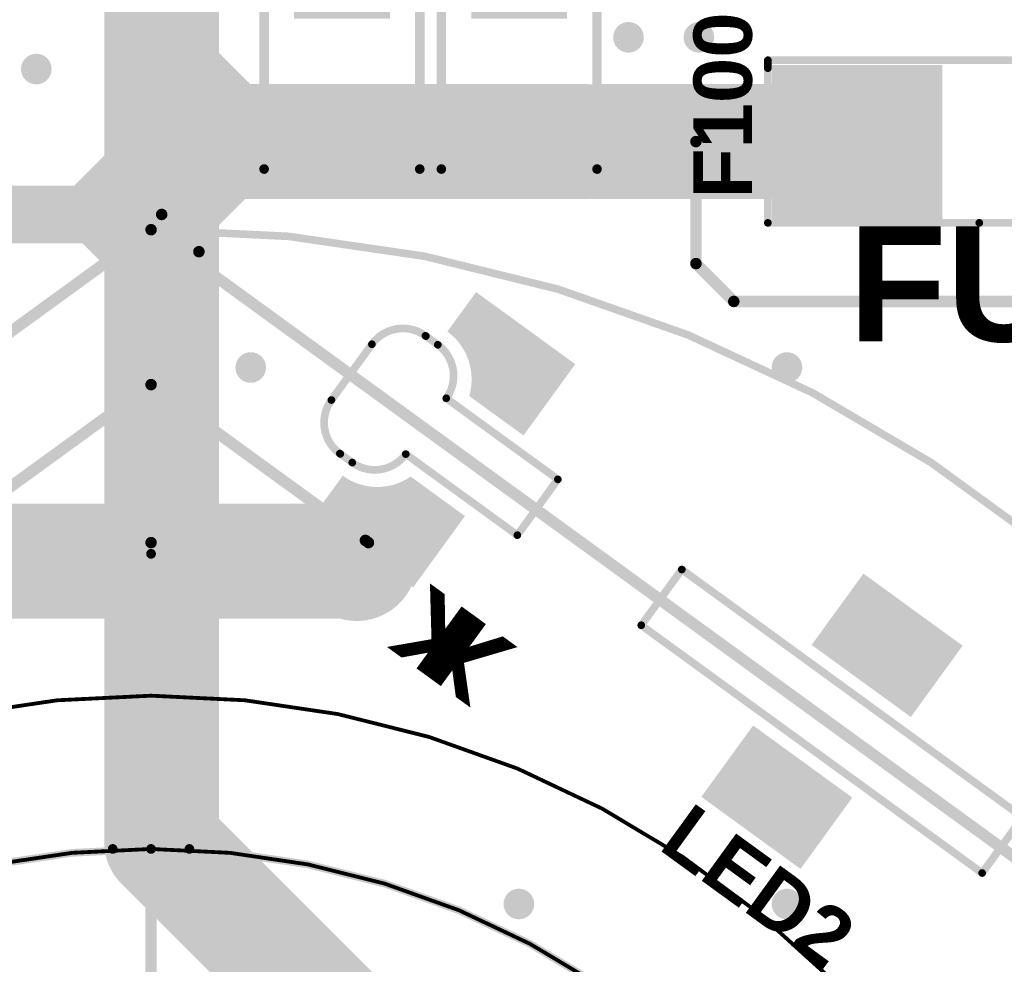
# Model space of a CAD drawing. Header units: inches. Extents: x -60 to 68, y -60 to 60.
# Tile 44 of 78: x -3 to 22, y 18 to 43. Entities that reach past the tile are written whole.
import ezdxf

# ---------------------------------------------------------------- set-up
doc = ezdxf.new("R2010")
doc.units = ezdxf.units.IN
for name, color, linetype in [('Bottom Copper', 5, 'Continuous'), ('Bottom Mask', 6, 'Continuous'), ('Bottom Overlay', 54, 'Continuous'), ('GUIDELINES', 56, 'Continuous'), ('Keep-Out Layer', 6, 'Continuous'), ('Mechanical 2', 216, 'Continuous'), ('Multi-Layer', 9, 'Continuous'), ('Pad Holes', 156, 'Continuous'), ('PENTA', 56, 'Continuous'), ('Top Copper', 1, 'Continuous'), ('Top Mask', 216, 'Continuous'), ('Top Overlay', 2, 'Continuous'), ('Top Paste', 8, 'Continuous'), ('Via Holes', 16, 'Continuous')]:
    doc.layers.add(name, color=color, linetype=linetype)
doc.styles.add('Arial_Bold', font='txt', dxfattribs={"height": 0.2})

# ---------------------------------------------------------------- blocks, each defined once
blk = doc.blocks.new('LED_PR_113_S_____6')
at = {"layer": 'Bottom Copper'}
h = blk.add_hatch(color=5, dxfattribs=at)
edge = h.paths.add_edge_path()
edge.add_arc((25.0000008, 0), 1.4732, 0, 360)
at = {"layer": 'Bottom Mask'}
h = blk.add_hatch(color=6, dxfattribs=at)
edge = h.paths.add_edge_path()
edge.add_arc((25.0000008, 0), 1.5748, 0, 360)
at = {"layer": 'Multi-Layer'}
h = blk.add_hatch(color=9, dxfattribs=at)
edge = h.paths.add_edge_path()
edge.add_arc((25.0000008, 0), 1.4732, 0, 360)
at = {"layer": 'Pad Holes'}
h = blk.add_hatch(color=7, dxfattribs=at)
edge = h.paths.add_edge_path()
edge.add_arc((25.0000008, 0), 0.5999987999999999, 0, 360)
at = {"layer": 'Top Copper'}
h = blk.add_hatch(color=1, dxfattribs=at)
edge = h.paths.add_edge_path()
edge.add_arc((25.0000008, 0), 1.4732, 0, 360)
for points in [[(10.89998328, -2.59997194), (14.09998196, -2.59997194), (14.09998196, -0.29997654), (10.89998328, -0.29997654)], [(10.89998328, -7.49997738), (14.09998196, -7.49997738), (14.09998196, -5.19998198), (10.89998328, -5.19998198)]]:
    blk.add_hatch(color=1, dxfattribs=at).paths.add_polyline_path(points)
h = blk.add_hatch(color=1, dxfattribs=at)
edge = h.paths.add_edge_path()
edge.add_line((23.39999026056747, -2.599994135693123), (25.15147229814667, -2.599996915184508))
edge.add_arc((26.60000517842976, -3.11213334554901), 1.536402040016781, 90.0001141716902, 160.5286837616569, ccw=False)
edge.add_line((26.60000211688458, -1.57573130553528), (26.59999870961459, -0.2999992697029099))
edge.add_line((26.59999870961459, -0.2999992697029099), (23.39999346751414, -0.2999963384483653))
edge.add_line((23.39999346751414, -0.2999963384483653), (23.39999026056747, -2.599994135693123))
h = blk.add_hatch(color=1, dxfattribs=at)
edge = h.paths.add_edge_path()
edge.add_line((23.39999106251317, -5.200004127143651), (25.15147011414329, -5.200002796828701))
edge.add_arc((26.59998953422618, -4.687878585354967), 1.536385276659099, 199.4710539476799, 270.000465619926)
edge.add_line((26.60000201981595, -6.224263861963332), (26.59999982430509, -7.49999682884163))
edge.add_line((26.59999982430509, -7.49999682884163), (23.39999345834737, -7.500000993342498))
edge.add_line((23.39999345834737, -7.500000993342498), (23.39999106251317, -5.200004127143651))
at = {"layer": 'Top Mask'}
h = blk.add_hatch(color=216, dxfattribs=at)
edge = h.paths.add_edge_path()
edge.add_arc((25.0000008, 0), 1.5748, 0, 360)
for points in [[(10.89998328, -2.59997194), (14.09998196, -2.59997194), (14.09998196, -0.29997654), (10.89998328, -0.29997654)], [(10.89998328, -7.49997738), (14.09998196, -7.49997738), (14.09998196, -5.19998198), (10.89998328, -5.19998198)]]:
    blk.add_hatch(color=216, dxfattribs=at).paths.add_polyline_path(points)
h = blk.add_hatch(color=216, dxfattribs=at)
edge = h.paths.add_edge_path()
edge.add_line((23.39999026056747, -2.599994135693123), (25.15147229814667, -2.599996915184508))
edge.add_arc((26.60000517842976, -3.11213334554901), 1.536402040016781, 90.0001141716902, 160.5286837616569, ccw=False)
edge.add_line((26.60000211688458, -1.57573130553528), (26.59999870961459, -0.2999992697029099))
edge.add_line((26.59999870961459, -0.2999992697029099), (23.39999346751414, -0.2999963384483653))
edge.add_line((23.39999346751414, -0.2999963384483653), (23.39999026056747, -2.599994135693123))
h = blk.add_hatch(color=216, dxfattribs=at)
edge = h.paths.add_edge_path()
edge.add_line((23.39999106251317, -5.200004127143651), (25.15147011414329, -5.200002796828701))
edge.add_arc((26.59998953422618, -4.687878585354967), 1.536385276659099, 199.4710539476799, 270.000465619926)
edge.add_line((26.60000201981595, -6.224263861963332), (26.59999982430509, -7.49999682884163))
edge.add_line((26.59999982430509, -7.49999682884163), (23.39999345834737, -7.500000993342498))
edge.add_line((23.39999345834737, -7.500000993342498), (23.39999106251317, -5.200004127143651))
at = {"layer": 'Keep-Out Layer'}
for points in [[(25.5999996, -2.99999654, 0.1999996, 0.1999996, -0.4142135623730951), (26.5999976, -1.99999854, 0.1999996, 0.1999996, 0)], [(26.60000014, -1.99999854, 0.1999996, 0.1999996, 0), (26.5999976, -1.99999854, 0.1999996, 0.1999996, 0)], [(26.98579312, -1.99999854, 0.1999996, 0.1999996, 0), (26.60000014, -1.99999854, 0.1999996, 0.1999996, 0)], [(27.00000188, -1.99999854, 0.1999996, 0.1999996, -0.4142135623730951), (27.99999988, -2.99999654, 0.1999996, 0.1999996, 0)], [(17.99999956, -2.99999654, 0.1999996, 0.1999996, 0), (7.00000124, -2.99999654, 0.1999996, 0.1999996, 0)], [(7.00000124, -2.99999654, 0.1999996, 0.1999996, 0), (7.00000378, -4.79999802, 0.1999996, 0.1999996, 0)], [(17.99999956, -2.99999654, 0.1999996, 0.1999996, 0), (18.0000021, -4.79999802, 0.1999996, 0.1999996, 0)], [(22.00000172, -2.99999908, 0.1999996, 0.1999996, 0), (21.99999918, -4.800000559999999, 0.1999996, 0.1999996, 0)], [(25.59999706, -2.99999908, 0.1999996, 0.1999996, 0), (22.00000172, -2.99999908, 0.1999996, 0.1999996, 0)], [(25.5999996, -2.99999908, 0.1999996, 0.1999996, 0), (25.59999706, -2.99999908, 0.1999996, 0.1999996, 0)], [(27.99999988, -2.99999654, 0.1999996, 0.1999996, 0), (28.00000242, -4.79999548, 0.1999996, 0.1999996, 0)], [(18.0000021, -4.79999802, 0.1999996, 0.1999996, 0), (7.00000378, -4.79999802, 0.1999996, 0.1999996, 0)], [(25.59999706, -4.79999548, 0.1999996, 0.1999996, 0), (21.99999918, -4.79999548, 0.1999996, 0.1999996, 0)], [(25.59999706, -4.79999548, 0.1999996, 0.1999996, 0), (25.5999996, -4.79999802, 0.1999996, 0.1999996, 0)], [(26.5999976, -5.79999856, 0.1999996, 0.1999996, -0.4142135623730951), (25.5999996, -4.800000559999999, 0.1999996, 0.1999996, 0)], [(27.99999988, -4.79999548, 0.1999996, 0.1999996, -0.4142135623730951), (26.9999968, -5.79999856, 0.1999996, 0.1999996, 0)], [(26.5999976, -5.79999602, 0.1999996, 0.1999996, 0), (26.5999976, -5.79999856, 0.1999996, 0.1999996, 0)], [(26.98578296, -5.79999856, 0.1999996, 0.1999996, 0), (26.5999976, -5.79999856, 0.1999996, 0.1999996, 0)], [(26.99999426, -5.79999856, 0.1999996, 0.1999996, 0), (26.98578296, -5.79999856, 0.1999996, 0.1999996, 0)]]:
    blk.add_lwpolyline(points, format="xyseb", dxfattribs=at)
for points in [[(26.5499977, -1.99999854, 0.0999998, 0.0999998, 1), (26.6499975, -1.99999854, 0.0999998, 0.0999998, 1)], [(26.5499977, -1.99999854, 0.0999998, 0.0999998, 1), (26.6499975, -1.99999854, 0.0999998, 0.0999998, 1)], [(26.55000024, -1.99999854, 0.0999998, 0.0999998, 1), (26.65000004, -1.99999854, 0.0999998, 0.0999998, 1)], [(26.55000024, -1.99999854, 0.0999998, 0.0999998, 1), (26.65000004, -1.99999854, 0.0999998, 0.0999998, 1)], [(26.93579322, -1.99999854, 0.0999998, 0.0999998, 1), (27.03579302, -1.99999854, 0.0999998, 0.0999998, 1)], [(26.95000198, -1.99999854, 0.0999998, 0.0999998, 1), (27.05000178, -1.99999854, 0.0999998, 0.0999998, 1)], [(6.950001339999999, -2.99999654, 0.0999998, 0.0999998, 1), (7.05000114, -2.99999654, 0.0999998, 0.0999998, 1)], [(6.950001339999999, -2.99999654, 0.0999998, 0.0999998, 1), (7.05000114, -2.99999654, 0.0999998, 0.0999998, 1)], [(17.94999966, -2.99999654, 0.0999998, 0.0999998, 1), (18.04999946, -2.99999654, 0.0999998, 0.0999998, 1)], [(17.94999966, -2.99999654, 0.0999998, 0.0999998, 1), (18.04999946, -2.99999654, 0.0999998, 0.0999998, 1)], [(21.95000182, -2.99999908, 0.0999998, 0.0999998, 1), (22.05000162, -2.99999908, 0.0999998, 0.0999998, 1)], [(21.95000182, -2.99999908, 0.0999998, 0.0999998, 1), (22.05000162, -2.99999908, 0.0999998, 0.0999998, 1)], [(25.54999716, -2.99999908, 0.0999998, 0.0999998, 1), (25.64999696, -2.99999908, 0.0999998, 0.0999998, 1)], [(25.54999716, -2.99999908, 0.0999998, 0.0999998, 1), (25.64999696, -2.99999908, 0.0999998, 0.0999998, 1)], [(25.5499997, -2.99999654, 0.0999998, 0.0999998, 1), (25.6499995, -2.99999654, 0.0999998, 0.0999998, 1)], [(25.5499997, -2.99999908, 0.0999998, 0.0999998, 1), (25.6499995, -2.99999908, 0.0999998, 0.0999998, 1)], [(27.94999998, -2.99999654, 0.0999998, 0.0999998, 1), (28.04999978, -2.99999654, 0.0999998, 0.0999998, 1)], [(27.94999998, -2.99999654, 0.0999998, 0.0999998, 1), (28.04999978, -2.99999654, 0.0999998, 0.0999998, 1)], [(17.9500022, -4.79999802, 0.0999998, 0.0999998, 1), (18.050002, -4.79999802, 0.0999998, 0.0999998, 1)], [(17.9500022, -4.79999802, 0.0999998, 0.0999998, 1), (18.050002, -4.79999802, 0.0999998, 0.0999998, 1)], [(21.94999928, -4.79999548, 0.0999998, 0.0999998, 1), (22.04999908, -4.79999548, 0.0999998, 0.0999998, 1)], [(21.94999928, -4.800000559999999, 0.0999998, 0.0999998, 1), (22.04999908, -4.800000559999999, 0.0999998, 0.0999998, 1)], [(25.54999716, -4.79999548, 0.0999998, 0.0999998, 1), (25.64999696, -4.79999548, 0.0999998, 0.0999998, 1)], [(25.54999716, -4.79999548, 0.0999998, 0.0999998, 1), (25.64999696, -4.79999548, 0.0999998, 0.0999998, 1)], [(25.5499997, -4.79999802, 0.0999998, 0.0999998, 1), (25.6499995, -4.79999802, 0.0999998, 0.0999998, 1)], [(25.5499997, -4.800000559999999, 0.0999998, 0.0999998, 1), (25.6499995, -4.800000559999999, 0.0999998, 0.0999998, 1)], [(27.94999998, -4.79999548, 0.0999998, 0.0999998, 1), (28.04999978, -4.79999548, 0.0999998, 0.0999998, 1)], [(27.95000252, -4.79999548, 0.0999998, 0.0999998, 1), (28.05000232, -4.79999548, 0.0999998, 0.0999998, 1)], [(26.5499977, -5.79999602, 0.0999998, 0.0999998, 1), (26.6499975, -5.79999602, 0.0999998, 0.0999998, 1)], [(26.5499977, -5.79999856, 0.0999998, 0.0999998, 1), (26.6499975, -5.79999856, 0.0999998, 0.0999998, 1)], [(26.5499977, -5.79999856, 0.0999998, 0.0999998, 1), (26.6499975, -5.79999856, 0.0999998, 0.0999998, 1)], [(26.5499977, -5.79999856, 0.0999998, 0.0999998, 1), (26.6499975, -5.79999856, 0.0999998, 0.0999998, 1)], [(26.93578306, -5.79999856, 0.0999998, 0.0999998, 1), (27.03578286, -5.79999856, 0.0999998, 0.0999998, 1)], [(26.93578306, -5.79999856, 0.0999998, 0.0999998, 1), (27.03578286, -5.79999856, 0.0999998, 0.0999998, 1)], [(26.94999436, -5.79999856, 0.0999998, 0.0999998, 1), (27.04999416, -5.79999856, 0.0999998, 0.0999998, 1)], [(26.9499969, -5.79999856, 0.0999998, 0.0999998, 1), (27.0499967, -5.79999856, 0.0999998, 0.0999998, 1)]]:
    blk.add_lwpolyline(points, format="xyseb", close=True, dxfattribs=at)
at = {"layer": 'Bottom Overlay', "style": 'Arial_Bold', "text_generation_flag": 2}
blk.add_text('K', height=2.00000108, dxfattribs=at).set_placement((22.27122038, -0.64067436))
at = {"layer": 'Top Overlay', "style": 'Arial_Bold'}
blk.add_text('K', height=2.00000108, dxfattribs=at).set_placement((21.11393288, -0.64067182))
blk = doc.blocks.new('SMB_39')
at = {"layer": 'Top Copper'}
for points in [[(-3.11150254, 1.15000024), (-1.33350254, 1.15000024), (-1.33350254, -1.15000024), (-3.11150254, -1.15000024)], [(1.33349746, 1.15000024), (3.11149746, 1.15000024), (3.11149746, -1.15000024), (1.33349746, -1.15000024)]]:
    blk.add_hatch(color=1, dxfattribs=at).paths.add_polyline_path(points)
at = {"layer": 'Top Mask'}
for points in [[(-3.21310254, 1.25160024), (-1.23190254, 1.25160024), (-1.23190254, -1.25160024), (-3.21310254, -1.25160024)], [(1.23189746, 1.25160024), (3.21309746, 1.25160024), (3.21309746, -1.25160024), (1.23189746, -1.25160024)]]:
    blk.add_hatch(color=216, dxfattribs=at).paths.add_polyline_path(points)
at = {"layer": 'Top Overlay'}
blk.add_hatch(color=2, dxfattribs=at).paths.add_polyline_path([(1.42237714, -2.05758034), (2.74317714, -2.05758034), (2.74317714, 2.00641966), (1.42237714, 2.00641966)])
at = {"layer": 'Top Paste'}
for points in [[(-3.11150254, 1.15000024), (-1.33350254, 1.15000024), (-1.33350254, -1.15000024), (-3.11150254, -1.15000024)], [(1.33349746, 1.15000024), (3.11149746, 1.15000024), (3.11149746, -1.15000024), (1.33349746, -1.15000024)]]:
    blk.add_hatch(color=8, dxfattribs=at).paths.add_polyline_path(points)
at = {"layer": 'Top Overlay'}
for points in [[(-2.81940508, 2.03199746, 0.24998934, 0.24998934, 0), (2.69239746, 2.032, 0.24998934, 0.24998934, 0)], [(-2.81940508, -2.03199746, 0.2499868, 0.2499868, 0), (-2.81940508, 2.03199746, 0.2499868, 0.2499868, 0)], [(2.69239746, -2.032, 0.24998934, 0.24998934, 0), (2.69239746, 2.032, 0.24998934, 0.24998934, 0)], [(2.69239746, -2.032, 0.24998934, 0.24998934, 0), (-2.81940508, -2.03199746, 0.24998934, 0.24998934, 0)]]:
    blk.add_lwpolyline(points, format="xyseb", dxfattribs=at)
for points in [[(-2.88190178, 2.03199746, 0.1249934, 0.1249934, 1), (-2.75690838, 2.03199746, 0.1249934, 0.1249934, 1)], [(-2.88190178, 2.03199746, 0.1249934, 0.1249934, 1), (-2.75690838, 2.03199746, 0.1249934, 0.1249934, 1)], [(2.62990076, 2.032, 0.1249934, 0.1249934, 1), (2.75489416, 2.032, 0.1249934, 0.1249934, 1)], [(2.62990076, 2.032, 0.1249934, 0.1249934, 1), (2.75489416, 2.032, 0.1249934, 0.1249934, 1)], [(-2.88190178, -2.03199746, 0.1249934, 0.1249934, 1), (-2.75690838, -2.03199746, 0.1249934, 0.1249934, 1)], [(-2.88190178, -2.03199746, 0.1249934, 0.1249934, 1), (-2.75690838, -2.03199746, 0.1249934, 0.1249934, 1)], [(2.62990076, -2.032, 0.1249934, 0.1249934, 1), (2.75489416, -2.032, 0.1249934, 0.1249934, 1)], [(2.62990076, -2.032, 0.1249934, 0.1249934, 1), (2.75489416, -2.032, 0.1249934, 0.1249934, 1)]]:
    blk.add_lwpolyline(points, format="xyseb", close=True, dxfattribs=at)
blk = doc.blocks.new('0154003_DR_40')
at = {"layer": 'Top Copper'}
for points in [[(-1.06840147, -1.91499998), (-5.30840061, -1.91499998), (-5.30840061, 1.895000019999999), (-1.06840147, 1.89500002)], [(1.06840147, 1.91499998), (5.30840061, 1.91499998), (5.30840061, -1.89500002), (1.06840147, -1.89500002)]]:
    blk.add_hatch(color=1, dxfattribs=at).paths.add_polyline_path(points)
at = {"layer": 'Top Mask'}
for points in [[(-0.9668014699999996, -2.01659998), (-5.410000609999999, -2.01659998), (-5.410000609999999, 1.99660002), (-0.9668014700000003, 1.99660002)], [(0.9668014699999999, 2.01659998), (5.410000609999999, 2.01659998), (5.410000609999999, -1.99660002), (0.9668014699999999, -1.99660002)]]:
    blk.add_hatch(color=216, dxfattribs=at).paths.add_polyline_path(points)
at = {"layer": 'Top Paste'}
for points in [[(-1.06840147, -1.91499998), (-5.30840061, -1.91499998), (-5.30840061, 1.895000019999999), (-1.06840147, 1.89500002)], [(1.06840147, 1.91499998), (5.30840061, 1.91499998), (5.30840061, -1.89500002), (1.06840147, -1.89500002)]]:
    blk.add_hatch(color=8, dxfattribs=at).paths.add_polyline_path(points)
at = {"layer": 'Top Overlay'}
for points in [[(-5.09340104, 2.12199982, 0.1999996, 0.1999996, 0), (-5.51999912, 2.12199982, 0.1999996, 0.1999996, 0)], [(-5.51999912, 2.12199982, 0.1999996, 0.1999996, 0), (-5.51999912, -2.12199982, 0.1999996, 0.1999996, 0)], [(-1.28340104, 2.12199982, 0.1999996, 0.1999996, 0), (-5.09340104, 2.12199982, 0.1999996, 0.1999996, 0)], [(0, 2.12199982, 0.1999996, 0.1999996, 0), (-1.28340104, 2.12199982, 0.1999996, 0.1999996, 0)], [(5.51999912, 2.12199982, 0.1999996, 0.1999996, 0), (0, 2.12199982, 0.1999996, 0.1999996, 0)], [(5.51999912, 2.12199982, 0.1999996, 0.1999996, 0), (5.51999912, -1.91499998, 0.1999996, 0.1999996, 0)], [(5.51999912, -2.12199982, 0.1999996, 0.1999996, 0), (-5.51999912, -2.12199982, 0.1999996, 0.1999996, 0)], [(5.51999912, -1.91499998, 0.1999996, 0.1999996, 0), (5.51999912, -2.12199982, 0.1999996, 0.1999996, 0)]]:
    blk.add_lwpolyline(points, format="xyseb", dxfattribs=at)
for points in [[(-5.569999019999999, 2.12199982, 0.0999998, 0.0999998, 1), (-5.46999922, 2.12199982, 0.0999998, 0.0999998, 1)], [(-5.569999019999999, 2.12199982, 0.0999998, 0.0999998, 1), (-5.46999922, 2.12199982, 0.0999998, 0.0999998, 1)], [(-5.14340094, 2.12199982, 0.0999998, 0.0999998, 1), (-5.043401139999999, 2.12199982, 0.0999998, 0.0999998, 1)], [(-5.14340094, 2.12199982, 0.0999998, 0.0999998, 1), (-5.043401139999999, 2.12199982, 0.0999998, 0.0999998, 1)], [(-1.33340094, 2.12199982, 0.0999998, 0.0999998, 1), (-1.23340114, 2.12199982, 0.0999998, 0.0999998, 1)], [(-1.33340094, 2.12199982, 0.0999998, 0.0999998, 1), (-1.23340114, 2.12199982, 0.0999998, 0.0999998, 1)], [(-0.0499999, 2.12199982, 0.0999998, 0.0999998, 1), (0.0499999, 2.12199982, 0.0999998, 0.0999998, 1)], [(-0.0499999, 2.12199982, 0.0999998, 0.0999998, 1), (0.0499999, 2.12199982, 0.0999998, 0.0999998, 1)], [(5.46999922, 2.12199982, 0.0999998, 0.0999998, 1), (5.569999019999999, 2.12199982, 0.0999998, 0.0999998, 1)], [(5.46999922, 2.12199982, 0.0999998, 0.0999998, 1), (5.569999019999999, 2.12199982, 0.0999998, 0.0999998, 1)], [(-5.569999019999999, -2.12199982, 0.0999998, 0.0999998, 1), (-5.46999922, -2.12199982, 0.0999998, 0.0999998, 1)], [(-5.569999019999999, -2.12199982, 0.0999998, 0.0999998, 1), (-5.46999922, -2.12199982, 0.0999998, 0.0999998, 1)], [(5.46999922, -1.91499998, 0.0999998, 0.0999998, 1), (5.569999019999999, -1.91499998, 0.0999998, 0.0999998, 1)], [(5.46999922, -1.91499998, 0.0999998, 0.0999998, 1), (5.569999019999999, -1.91499998, 0.0999998, 0.0999998, 1)], [(5.46999922, -2.12199982, 0.0999998, 0.0999998, 1), (5.569999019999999, -2.12199982, 0.0999998, 0.0999998, 1)], [(5.46999922, -2.12199982, 0.0999998, 0.0999998, 1), (5.569999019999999, -2.12199982, 0.0999998, 0.0999998, 1)]]:
    blk.add_lwpolyline(points, format="xyseb", close=True, dxfattribs=at)
blk = doc.blocks.new('SMB_68')
at = {"layer": 'Top Copper'}
for points in [[(-3.11150254, 1.15000024), (-1.33350254, 1.15000024), (-1.33350254, -1.15000024), (-3.11150254, -1.15000024)], [(1.33349746, 1.15000024), (3.11149746, 1.15000024), (3.11149746, -1.15000024), (1.33349746, -1.15000024)]]:
    blk.add_hatch(color=1, dxfattribs=at).paths.add_polyline_path(points)
at = {"layer": 'Top Mask'}
for points in [[(-3.21310254, 1.25160024), (-1.23190254, 1.25160024), (-1.23190254, -1.25160024), (-3.21310254, -1.25160024)], [(1.23189746, 1.25160024), (3.21309746, 1.25160024), (3.21309746, -1.25160024), (1.23189746, -1.25160024)]]:
    blk.add_hatch(color=216, dxfattribs=at).paths.add_polyline_path(points)
at = {"layer": 'Top Overlay'}
blk.add_hatch(color=2, dxfattribs=at).paths.add_polyline_path([(1.42242794, -2.05721966), (2.74322794, -2.05721966), (2.74322794, 2.00678034), (1.42242794, 2.00678034)])
at = {"layer": 'Top Paste'}
for points in [[(-3.11150254, 1.15000024), (-1.33350254, 1.15000024), (-1.33350254, -1.15000024), (-3.11150254, -1.15000024)], [(1.33349746, 1.15000024), (3.11149746, 1.15000024), (3.11149746, -1.15000024), (1.33349746, -1.15000024)]]:
    blk.add_hatch(color=8, dxfattribs=at).paths.add_polyline_path(points)
at = {"layer": 'Top Overlay'}
for points in [[(-2.81940508, 2.03199746, 0.24998934, 0.24998934, 0), (2.69239746, 2.032, 0.24998934, 0.24998934, 0)], [(-2.81940508, -2.03199746, 0.2499868, 0.2499868, 0), (-2.81940508, 2.03199746, 0.2499868, 0.2499868, 0)], [(2.69239746, -2.032, 0.24998934, 0.24998934, 0), (2.69239746, 2.032, 0.24998934, 0.24998934, 0)], [(2.69239746, -2.032, 0.24998934, 0.24998934, 0), (-2.81940508, -2.03199746, 0.24998934, 0.24998934, 0)]]:
    blk.add_lwpolyline(points, format="xyseb", dxfattribs=at)
for points in [[(-2.88190178, 2.03199746, 0.1249934, 0.1249934, 1), (-2.75690838, 2.03199746, 0.1249934, 0.1249934, 1)], [(-2.88190178, 2.03199746, 0.1249934, 0.1249934, 1), (-2.75690838, 2.03199746, 0.1249934, 0.1249934, 1)], [(2.62990076, 2.032, 0.1249934, 0.1249934, 1), (2.75489416, 2.032, 0.1249934, 0.1249934, 1)], [(2.62990076, 2.032, 0.1249934, 0.1249934, 1), (2.75489416, 2.032, 0.1249934, 0.1249934, 1)], [(-2.88190178, -2.03199746, 0.1249934, 0.1249934, 1), (-2.75690838, -2.03199746, 0.1249934, 0.1249934, 1)], [(-2.88190178, -2.03199746, 0.1249934, 0.1249934, 1), (-2.75690838, -2.03199746, 0.1249934, 0.1249934, 1)], [(2.62990076, -2.032, 0.1249934, 0.1249934, 1), (2.75489416, -2.032, 0.1249934, 0.1249934, 1)], [(2.62990076, -2.032, 0.1249934, 0.1249934, 1), (2.75489416, -2.032, 0.1249934, 0.1249934, 1)]]:
    blk.add_lwpolyline(points, format="xyseb", close=True, dxfattribs=at)

msp = doc.modelspace()

# ---------------------------------------------------------------- hatches: boundary and pattern name
at = {"layer": 'Bottom Copper'}
h = msp.add_hatch(color=5, dxfattribs=at)
edge = h.paths.add_edge_path()
edge.add_arc((12.46436166, 42.18050745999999), 0.3999992, 0, 360)
h = msp.add_hatch(color=5, dxfattribs=at)
edge = h.paths.add_edge_path()
edge.add_arc((14.30283906, 42.18050745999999), 0.3999992, 0, 360)
h = msp.add_hatch(color=5, dxfattribs=at)
edge = h.paths.add_edge_path()
edge.add_arc((-2.99580046, 41.3519239), 0.3999992, 0, 360)
h = msp.add_hatch(color=5, dxfattribs=at)
edge = h.paths.add_edge_path()
edge.add_arc((2.60201664, 33.5640172), 0.3999992, 0, 360)
h = msp.add_hatch(color=5, dxfattribs=at)
edge = h.paths.add_edge_path()
edge.add_arc((16.60201912, 33.5640172), 0.3999992, 0, 360)
h = msp.add_hatch(color=5, dxfattribs=at)
edge = h.paths.add_edge_path()
edge.add_arc((9.602017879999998, 19.56401472), 0.3999992, 0, 360)
h = msp.add_hatch(color=5, dxfattribs=at)
edge = h.paths.add_edge_path()
edge.add_arc((16.60201912, 19.56401472), 0.3999992, 0, 360)
at = {"layer": 'Top Copper'}
h = msp.add_hatch(color=1, dxfattribs=at)
edge = h.paths.add_edge_path()
edge.add_arc((12.46436166, 42.18050745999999), 0.3999992, 0, 360)
h = msp.add_hatch(color=1, dxfattribs=at)
edge = h.paths.add_edge_path()
edge.add_arc((14.30283906, 42.18050745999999), 0.3999992, 0, 360)
h = msp.add_hatch(color=1, dxfattribs=at)
edge = h.paths.add_edge_path()
edge.add_arc((-2.99580046, 41.3519239), 0.3999992, 0, 360)
msp.add_hatch(color=1, dxfattribs=at).paths.add_polyline_path([(2.66089892, 40.88990044), (2.66089892, 38.16169914), (0.57840118, 36.0792014), (-1.06567478, 36.0792014), (-2.65136376, 37.66489038), (-1.18595394, 39.13030019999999), (-0.5515991, 39.13030019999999), (0.5299989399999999, 40.21189824), (0.5299989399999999, 41.82629937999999), (1.72449998, 41.82629937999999)])
h = msp.add_hatch(color=1, dxfattribs=at)
edge = h.paths.add_edge_path()
edge.add_arc((2.60201664, 33.5640172), 0.3999992, 0, 360)
h = msp.add_hatch(color=1, dxfattribs=at)
edge = h.paths.add_edge_path()
edge.add_arc((16.60201912, 33.5640172), 0.3999992, 0, 360)
h = msp.add_hatch(color=1, dxfattribs=at)
edge = h.paths.add_edge_path()
edge.add_arc((9.602017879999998, 19.56401472), 0.3999992, 0, 360)
h = msp.add_hatch(color=1, dxfattribs=at)
edge = h.paths.add_edge_path()
edge.add_arc((16.60201912, 19.56401472), 0.3999992, 0, 360)
at = {"layer": 'Via Holes'}
h = msp.add_hatch(color=7, dxfattribs=at)
edge = h.paths.add_edge_path()
edge.add_arc((12.46436166, 42.18050745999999), 0.1999996, 0, 360)
h = msp.add_hatch(color=7, dxfattribs=at)
edge = h.paths.add_edge_path()
edge.add_arc((14.30283906, 42.18050745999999), 0.1999996, 0, 360)
h = msp.add_hatch(color=7, dxfattribs=at)
edge = h.paths.add_edge_path()
edge.add_arc((-2.99580046, 41.3519239), 0.1999996, 0, 360)
h = msp.add_hatch(color=7, dxfattribs=at)
edge = h.paths.add_edge_path()
edge.add_arc((2.60201664, 33.5640172), 0.1999996, 0, 360)
h = msp.add_hatch(color=7, dxfattribs=at)
edge = h.paths.add_edge_path()
edge.add_arc((16.60201912, 33.5640172), 0.1999996, 0, 360)
h = msp.add_hatch(color=7, dxfattribs=at)
edge = h.paths.add_edge_path()
edge.add_arc((9.602017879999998, 19.56401472), 0.1999996, 0, 360)
h = msp.add_hatch(color=7, dxfattribs=at)
edge = h.paths.add_edge_path()
edge.add_arc((16.60201912, 19.56401472), 0.1999996, 0, 360)

# ---------------------------------------------------------------- linework, layer by layer
at = {"layer": 'Bottom Copper'}
for points in [[(-5.26899886, 28.50799988, 2.99999908, 2.99999908, 0), (5.354942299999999, 28.50799988, 2.99999908, 2.99999908, 0)], [(5.354942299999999, 28.50799988, 2.99999908, 2.99999908, 0), (5.37157422, 28.5246318, 2.99999908, 2.99999908, 0)]]:
    msp.add_lwpolyline(points, format="xyseb", dxfattribs=at)
for points in [[(4.6049438, 28.50799988, 1.49999954, 1.49999954, 1), (6.1049408, 28.50799988, 1.49999954, 1.49999954, 1)], [(4.6049438, 28.50799988, 1.49999954, 1.49999954, 1), (6.1049408, 28.50799988, 1.49999954, 1.49999954, 1)], [(4.62157572, 28.5246318, 1.49999954, 1.49999954, 1), (6.12157272, 28.5246318, 1.49999954, 1.49999954, 1)]]:
    msp.add_lwpolyline(points, format="xyseb", close=True, dxfattribs=at)
at = {"layer": 'GUIDELINES'}
for points in [[(0, 5.08e-06, 0.254, 0.254, 0), (0, 28.70200508, 0.254, 0.254, 0)], [(-1.00000054, 21.00000626, 0.254, 0.254, 0), (0, 21.00000626, 0.254, 0.254, 0)], [(0, 21.00000626, 0.254, 0.254, 0), (1.00000054, 21.00000626, 0.254, 0.254, 0)]]:
    msp.add_lwpolyline(points, format="xyseb", dxfattribs=at)
for points in [[(-0.0635, 28.70200508, 0.127, 0.127, 1), (0.0635, 28.70200508, 0.127, 0.127, 1)], [(25.0000008, 5.08e-06, 0.0999998, 0.0999998, 1), (-25.0000008, 5.08e-06, 0.0999998, 0.0999998, 1)], [(-1.06350054, 21.00000626, 0.127, 0.127, 1), (-0.93650054, 21.00000626, 0.127, 0.127, 1)], [(-0.0635, 21.00000626, 0.127, 0.127, 1), (0.0635, 21.00000626, 0.127, 0.127, 1)], [(-0.0635, 21.00000626, 0.127, 0.127, 1), (0.0635, 21.00000626, 0.127, 0.127, 1)], [(0.93650054, 21.00000626, 0.127, 0.127, 1), (1.06350054, 21.00000626, 0.127, 0.127, 1)], [(21.00000118, 5.08e-06, 0.0999998, 0.0999998, 1), (-21.00000118, 5.08e-06, 0.0999998, 0.0999998, 1)]]:
    msp.add_lwpolyline(points, format="xyseb", close=True, dxfattribs=at)
at = {"layer": 'Mechanical 2'}
msp.add_lwpolyline([(21.00000118, 5.08e-06, 0.1999996, 0.1999996, 1), (-21.00000118, 5.08e-06, 0.1999996, 0.1999996, 1)], format="xyseb", close=True, dxfattribs=at)
at = {"layer": 'PENTA'}
for points in [[(0, 5.08e-06, 0.1999996, 0.1999996, 0), (0, 59.99999684, 0.1999996, 0.1999996, 0)], [(-35.34112058, 11.48302758, 0.2999994, 0.2999994, 0), (0, 37.15985202, 0.2999994, 0.2999994, 0)], [(-2.54e-06, 2.54e-06, 0.2999994, 0.2999994, 0), (0, 37.15985202, 0.2999994, 0.2999994, 0)], [(0, 37.15985202, 0.2999994, 0.2999994, 0), (35.34111296, 11.48303012, 0.2999994, 0.2999994, 0)], [(-35.34112058, 11.48302758, 0.1999996, 0.1999996, -0.3249197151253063), (0, 37.15985202, 0.1999996, 0.1999996, 0)], [(0, 37.15985202, 0.1999996, 0.1999996, -0.3249196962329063), (35.34111549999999, 11.48303012, 0.1999996, 0.1999996, 0)], [(-5.67457082, 28.99463086, 0.2999994, 0.2999994, 0), (-0.000127, 33.11735565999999, 0.2999994, 0.2999994, 0)], [(0.00011938, 33.11735565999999, 0.2999994, 0.2999994, 0), (5.596554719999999, 29.05130842, 0.2999994, 0.2999994, 0)], [(-5.67457082, 28.99463086, 0.2999994, 0.2999994, 0), (0, 28.99463086, 0.2999994, 0.2999994, 0)], [(0, 28.99463086, 0.2999994, 0.2999994, 0), (5.67457082, 28.99463086, 0.2999994, 0.2999994, 0)]]:
    msp.add_lwpolyline(points, format="xyseb", dxfattribs=at)
for points in [[(-0.07499858, 37.15985202, 0.1499997, 0.1499997, 1), (0.07499858, 37.15985202, 0.1499997, 0.1499997, 1)], [(-0.07499858, 37.15985202, 0.1499997, 0.1499997, 1), (0.07499858, 37.15985202, 0.1499997, 0.1499997, 1)], [(-0.07499858, 37.15985202, 0.1499997, 0.1499997, 1), (0.07499858, 37.15985202, 0.1499997, 0.1499997, 1)], [(-0.0499999, 37.15985202, 0.0999998, 0.0999998, 1), (0.0499999, 37.15985202, 0.0999998, 0.0999998, 1)], [(-0.0499999, 37.15985202, 0.0999998, 0.0999998, 1), (0.0499999, 37.15985202, 0.0999998, 0.0999998, 1)], [(-0.07512558, 33.11735565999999, 0.1499997, 0.1499997, 1), (0.07487158, 33.11735565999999, 0.1499997, 0.1499997, 1)], [(-0.07487919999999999, 33.11735565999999, 0.1499997, 0.1499997, 1), (0.07511795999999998, 33.11735565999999, 0.1499997, 0.1499997, 1)], [(-0.07499858, 28.99463086, 0.1499997, 0.1499997, 1), (0.07499858, 28.99463086, 0.1499997, 0.1499997, 1)], [(-0.07499858, 28.99463086, 0.1499997, 0.1499997, 1), (0.07499858, 28.99463086, 0.1499997, 0.1499997, 1)], [(5.52155614, 29.05130842, 0.1499997, 0.1499997, 1), (5.671553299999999, 29.05130842, 0.1499997, 0.1499997, 1)], [(5.59957224, 28.99463086, 0.1499997, 0.1499997, 1), (5.749569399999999, 28.99463086, 0.1499997, 0.1499997, 1)]]:
    msp.add_lwpolyline(points, format="xyseb", close=True, dxfattribs=at)
at = {"layer": 'Top Copper'}
for points in [[(0.27809952, 39.45979916, 2.99999908, 2.99999908, 0), (0.27809952, 45.22719935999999, 2.99999908, 2.99999908, 0)], [(0.27809952, 39.45979916, 2.99999908, 2.99999908, 0), (11.35380254, 39.45979916, 2.99999908, 2.99999908, 0)], [(0.27809952, 37.5579005, 2.99999908, 2.99999908, 0), (0.27809952, 39.45979916, 2.99999908, 2.99999908, 0)], [(11.60789906, 39.45979916, 2.99999908, 2.99999908, 0), (14.2248001, 39.45979916, 2.99999908, 2.99999908, 0)], [(14.2248001, 39.45979916, 2.99999908, 2.99999908, 0), (17.68879622, 39.45979916, 2.99999908, 2.99999908, 0)], [(14.2248001, 36.27602854, 0.2999994, 0.2999994, 0), (14.2248001, 39.45979916, 0.2999994, 0.2999994, 0)], [(0.27809952, 21.16259674, 2.99999908, 2.99999908, 0), (0.27809952, 37.5579005, 2.99999908, 2.99999908, 0)], [(-13.94297948, 37.55789796, 1.49999954, 1.49999954, 0), (0.27809952, 37.5579005, 1.49999954, 1.49999954, 0)], [(0.27809952, 37.5579005, 0.2999994, 0.2999994, 0), (1.24959872, 36.5864013, 0.2999994, 0.2999994, 0)], [(14.2248001, 36.27602854, 0.2999994, 0.2999994, 0), (15.21312934, 35.2876993, 0.2999994, 0.2999994, 0)], [(15.21312934, 35.2876993, 0.2999994, 0.2999994, 0), (33.87969856, 35.2876993, 0.2999994, 0.2999994, 0)], [(0.27809952, 21.16259674, 2.99999908, 2.99999908, 0), (12.24749646, 9.1931998, 2.99999908, 2.99999908, 0)]]:
    msp.add_lwpolyline(points, format="xyseb", dxfattribs=at)
for points in [[(-0.47189898, 39.45979916, 1.49999954, 1.49999954, 1), (1.02809802, 39.45979916, 1.49999954, 1.49999954, 1)], [(-0.47189898, 39.45979916, 1.49999954, 1.49999954, 1), (1.02809802, 39.45979916, 1.49999954, 1.49999954, 1)], [(-0.47189898, 39.45979916, 1.49999954, 1.49999954, 1), (1.02809802, 39.45979916, 1.49999954, 1.49999954, 1)], [(10.60380404, 39.45979916, 1.49999954, 1.49999954, 1), (12.10380104, 39.45979916, 1.49999954, 1.49999954, 1)], [(10.85790056, 39.45979916, 1.49999954, 1.49999954, 1), (12.35789756, 39.45979916, 1.49999954, 1.49999954, 1)], [(13.4748016, 39.45979916, 1.49999954, 1.49999954, 1), (14.9747986, 39.45979916, 1.49999954, 1.49999954, 1)], [(13.4748016, 39.45979916, 1.49999954, 1.49999954, 1), (14.9747986, 39.45979916, 1.49999954, 1.49999954, 1)], [(16.93879772, 39.45979916, 1.49999954, 1.49999954, 1), (18.43879472, 39.45979916, 1.49999954, 1.49999954, 1)], [(14.14980152, 39.45979916, 0.1499997, 0.1499997, 1), (14.29979868, 39.45979916, 0.1499997, 0.1499997, 1)], [(-0.47189898, 37.5579005, 1.49999954, 1.49999954, 1), (1.02809802, 37.5579005, 1.49999954, 1.49999954, 1)], [(-0.47189898, 37.5579005, 1.49999954, 1.49999954, 1), (1.02809802, 37.5579005, 1.49999954, 1.49999954, 1)], [(-0.09690099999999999, 37.5579005, 0.7499985, 0.7499985, 1), (0.6531000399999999, 37.5579005, 0.7499985, 0.7499985, 1)], [(0.20310094, 37.5579005, 0.1499997, 0.1499997, 1), (0.3530981, 37.5579005, 0.1499997, 0.1499997, 1)], [(1.17460014, 36.5864013, 0.1499997, 0.1499997, 1), (1.3245973, 36.5864013, 0.1499997, 0.1499997, 1)], [(14.14980152, 36.27602854, 0.1499997, 0.1499997, 1), (14.29979868, 36.27602854, 0.1499997, 0.1499997, 1)], [(14.14980152, 36.27602854, 0.1499997, 0.1499997, 1), (14.29979868, 36.27602854, 0.1499997, 0.1499997, 1)], [(15.13813076, 35.2876993, 0.1499997, 0.1499997, 1), (15.28812792, 35.2876993, 0.1499997, 0.1499997, 1)], [(15.13813076, 35.2876993, 0.1499997, 0.1499997, 1), (15.28812792, 35.2876993, 0.1499997, 0.1499997, 1)], [(-0.47189898, 21.16259674, 1.49999954, 1.49999954, 1), (1.02809802, 21.16259674, 1.49999954, 1.49999954, 1)], [(-0.47189898, 21.16259674, 1.49999954, 1.49999954, 1), (1.02809802, 21.16259674, 1.49999954, 1.49999954, 1)]]:
    msp.add_lwpolyline(points, format="xyseb", close=True, dxfattribs=at)

# ---------------------------------------------------------------- block references
for name, p, rotation in [('SMB_68', (4.98329966, 41.4344993), 270), ('SMB_39', (9.61090026, 41.4344993), 270), ('0154003_DR_40', (21.62259836, 39.45979916), 180), ('LED_PR_113_S_____6', (25.59699986, 13.83000028), 144)]:
    msp.add_blockref(name, p, dxfattribs=dict(rotation=rotation))

# ---------------------------------------------------------------- texts
at = {"layer": 'Top Overlay', "style": 'Arial_Bold'}
for s, height, rotation, p in [('F100', 1.524, 90, (15.68532042, 37.97948461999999)), ('FUSE', 2.99999908, 360, (18.20679874, 34.24418856)), ('LED2', 1.524, 324, (13.2113655, 21.01710554))]:
    msp.add_text(s, height=height, rotation=rotation, dxfattribs=at).set_placement(p)

doc.saveas('drawing.dxf')
